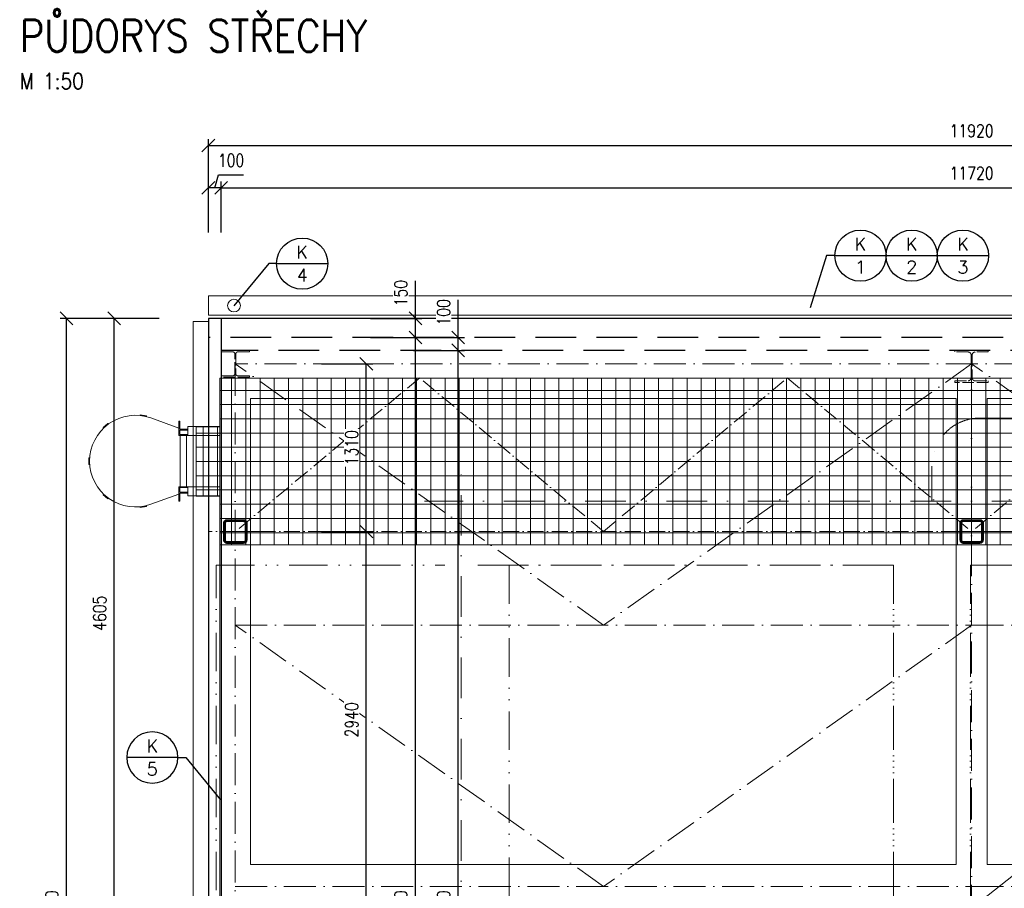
# Model space of a CAD drawing. Header units: millimetres. Extents: x 915 to 59085, y -9222 to 43090.
# Tile 76 of 79: x 2275 to 9964, y 36306 to 43090. Entities that reach past the tile are written whole.
import ezdxf
from ezdxf.enums import TextEntityAlignment as Align

# ---------------------------------------------------------------- set-up
doc = ezdxf.new("R2010")
doc.units = ezdxf.units.MM
doc.header["$LTSCALE"] = 50
for name, pattern in [('A_CARA_15', [7.6, 5, -1.3, 0, -1.3]), ('A_CARA_16', [11.4, 6, -1.8, 0, -1.8, 0, -1.8]), ('ACAD_ISO02W100', [15, 12, -3]), ('DASHDOT', [25.4, 12.7, -6.35, 0, -6.35]), ('HIDDEN', [9.525, 6.35, -3.175])]:
    doc.linetypes.add(name, pattern=pattern)
doc.layers.get('Defpoints').update_dxf_attribs({"color": 132})
for name, color, linetype, lineweight in [('CA_KOTY', 3, 'Continuous', 25), ('CA_NEVHRA', 3, 'HIDDEN', 25), ('CA_OK18', 5, 'Continuous', 18), ('CA_OK35', 62, 'Continuous', 35), ('CA_OSY', 5, 'A_CARA_15', 18), ('CA_POHHRA18', 8, 'Continuous', 18), ('CA_POHHRA25', 7, 'Continuous', 25), ('CA_PSVBUB', 3, 'Continuous', 25), ('CA_SRAFY', 9, 'Continuous', 13), ('CA_TEXT5', 1, 'Continuous', 50), ('CA_TG', 9, 'A_CARA_16', 13)]:
    doc.layers.add(name, color=color, linetype=linetype, lineweight=lineweight)
doc.styles.add('ROMANS', font='romans.shx', dxfattribs={"width": 0.8})
doc.styles.get("Standard").update_dxf_attribs({"font": 'romans.shx'})
doc.dimstyles.new('A-50_(2.5)', dxfattribs={"dimscale": 50, "dimtxt": 2, "dimasz": 2, "dimexe": 1, "dimexo": 2, "dimgap": 0, "dimtad": 0, "dimdec": 0, "dimrnd": 1, "dimtxsty": 'ROMANS', "dimblk1": 'OBLIQUE', "dimblk2": 'OBLIQUE', "dimsah": 1, "dimcen": 2, "dimclrd": 256, "dimclre": 256, "dimclrt": 256, "dimadec": 1, "dimazin": 2, "dimtfac": 0.714286, "dimtdec": 0, "dimtmove": 0, "dimatfit": 3, "dimldrblk": 'DOTSMALL', "dimfxl": 7, "dimfxlon": 1, "dimtvp": 1.142857, "dimtfill": 1, "dimtolj": 1, "dimlwd": -1, "dimlwe": -1, "dimarcsym": 0})

# ---------------------------------------------------------------- blocks, each defined once
blk = doc.blocks.new('_Oblique')
at = {"color": 0, "linetype": 'ByBlock', "lineweight": -2}
blk.add_line((-0.5, -0.5), (0.5, 0.5), dxfattribs=at)
blk = doc.blocks.new('*D54')
at = {"layer": 'CA_KOTY', "transparency": 16777216}
for p, q in [((5350, 40507.1), (5750, 40507.1)), ((5700, 31797.1), (5700, 40507.1)), ((5350, 31797.1), (5750, 31797.1))]:
    blk.add_line(p, q, dxfattribs=at)
at = {"layer": 'Defpoints', "color": 0, "transparency": 16777216}
for p in [(3848.8, 40507.1), (5700, 40507.1), (3848.8, 31797.1)]:
    blk.add_point(p, dxfattribs=at)
at = {"layer": 'CA_KOTY', "transparency": 16777216, "xscale": 100, "yscale": 100, "zscale": 100}
for p, rotation in [((5700, 40507.1), 90), ((5700, 31797.1), 270)]:
    blk.add_blockref('_Oblique', p, dxfattribs=dict(at, rotation=rotation))
at = {"layer": 'CA_KOTY', "transparency": 16777216, "insert": (5585.7, 36152.1), "char_height": 100, "attachment_point": 5, "rotation": 90, "style": 'ROMANS', "bg_fill": 3, "box_fill_scale": 1.1, "bg_fill_color": 256, "bg_fill_true_color": 13158600, "bg_fill_transparency": 0}
blk.add_mtext('\\A1;8710', dxfattribs=at)
blk = doc.blocks.new('_DotSmall')
at = {"color": 0, "linetype": 'ByBlock', "const_width": 0.5}
blk.add_lwpolyline([(-0.0625, 0, 1), (0.0625, 0, 1)], format="xyb", close=True, dxfattribs=at)
blk = doc.blocks.new('*D55')
at = {"layer": 'CA_KOTY', "transparency": 16777216}
for p, q in [((5700, 40607.1), (5700, 40901.4)), ((5350, 40607.1), (5750, 40607.1)), ((5700, 40507.1), (5700, 40607.1)), ((5350, 40507.1), (5750, 40507.1))]:
    blk.add_line(p, q, dxfattribs=at)
at = {"layer": 'Defpoints', "color": 0, "transparency": 16777216}
for p in [(3748.8, 40607.1), (5700, 40607.1), (3848.8, 40507.1)]:
    blk.add_point(p, dxfattribs=at)
at = {"layer": 'CA_KOTY', "transparency": 16777216, "xscale": 100, "yscale": 100, "zscale": 100}
for p, rotation in [((5700, 40607.1), 90), ((5700, 40507.1), 270)]:
    blk.add_blockref('_Oblique', p, dxfattribs=dict(at, rotation=rotation))
at = {"layer": 'CA_KOTY', "transparency": 16777216, "insert": (5585.7, 40804.3), "char_height": 100, "attachment_point": 5, "rotation": 90, "style": 'ROMANS', "bg_fill": 3, "box_fill_scale": 1.1, "bg_fill_color": 256, "bg_fill_true_color": 13158600, "bg_fill_transparency": 0}
blk.add_mtext('\\A1;100', dxfattribs=at)
blk = doc.blocks.new('*D49')
at = {"layer": 'CA_KOTY', "transparency": 16777216}
for p, q in [((2991.1, 40757.1), (2591.1, 40757.1)), ((2641.1, 31547.1), (2641.1, 40757.1)), ((2991.1, 31547.1), (2591.1, 31547.1))]:
    blk.add_line(p, q, dxfattribs=at)
at = {"layer": 'Defpoints', "color": 0, "transparency": 16777216}
for p in [(2641.1, 40757.1), (3748.8, 40757.1), (3748.8, 31547.1)]:
    blk.add_point(p, dxfattribs=at)
at = {"layer": 'CA_KOTY', "transparency": 16777216, "xscale": 100, "yscale": 100, "zscale": 100}
for p, rotation in [((2641.1, 40757.1), 90), ((2641.1, 31547.1), 270)]:
    blk.add_blockref('_Oblique', p, dxfattribs=dict(at, rotation=rotation))
at = {"layer": 'CA_KOTY', "transparency": 16777216, "insert": (2526.8, 36152.1), "char_height": 100, "attachment_point": 5, "rotation": 90, "style": 'ROMANS', "bg_fill": 3, "box_fill_scale": 1.1, "bg_fill_color": 256, "bg_fill_true_color": 13158600, "bg_fill_transparency": 0}
blk.add_mtext('\\A1;9210', dxfattribs=at)
blk = doc.blocks.new('*D50')
at = {"layer": 'CA_KOTY', "transparency": 16777216}
for p, q in [((3848.8, 41427), (3848.8, 41827)), ((15568.8, 41427), (15568.8, 41827)), ((3848.8, 41777), (15568.8, 41777))]:
    blk.add_line(p, q, dxfattribs=at)
at = {"layer": 'Defpoints', "color": 0, "transparency": 16777216}
for p in [(15568.8, 41777), (3848.8, 40507.1), (15568.8, 40507.1)]:
    blk.add_point(p, dxfattribs=at)
at = {"layer": 'CA_KOTY', "transparency": 16777216, "xscale": 100, "yscale": 100, "zscale": 100, "rotation": 180}
blk.add_blockref('_Oblique', (3848.8, 41777), dxfattribs=at)
at = {"layer": 'CA_KOTY', "transparency": 16777216, "xscale": 100, "yscale": 100, "zscale": 100}
blk.add_blockref('_Oblique', (15568.8, 41777), dxfattribs=at)
at = {"layer": 'CA_KOTY', "transparency": 16777216, "insert": (9708.8, 41891.3), "char_height": 100, "attachment_point": 5, "style": 'ROMANS', "bg_fill": 3, "box_fill_scale": 1.1, "bg_fill_color": 256, "bg_fill_true_color": 13158600, "bg_fill_transparency": 0}
blk.add_mtext('\\A1;11720', dxfattribs=at)
blk = doc.blocks.new('*D52')
at = {"layer": 'CA_KOTY', "transparency": 16777216}
for p, q in [((3748.8, 41427), (3748.8, 41827)), ((3798.8, 41777), (3828.8, 41877)), ((3828.8, 41877), (4023, 41877)), ((3848.8, 41427), (3848.8, 41827)), ((3848.8, 41777), (3748.8, 41777))]:
    blk.add_line(p, q, dxfattribs=at)
at = {"layer": 'Defpoints', "color": 0, "transparency": 16777216}
for p in [(3748.8, 41777), (3748.8, 40607.1), (3848.8, 40507.1)]:
    blk.add_point(p, dxfattribs=at)
at = {"layer": 'CA_KOTY', "transparency": 16777216, "xscale": 100, "yscale": 100, "zscale": 100, "rotation": 180}
blk.add_blockref('_Oblique', (3748.8, 41777), dxfattribs=at)
at = {"layer": 'CA_KOTY', "transparency": 16777216, "xscale": 100, "yscale": 100, "zscale": 100}
blk.add_blockref('_Oblique', (3848.8, 41777), dxfattribs=at)
at = {"layer": 'CA_KOTY', "transparency": 16777216, "insert": (3925.9, 41991.3), "char_height": 100, "attachment_point": 5, "style": 'ROMANS', "bg_fill": 3, "box_fill_scale": 1.1, "bg_fill_color": 256, "bg_fill_true_color": 13158600, "bg_fill_transparency": 0}
blk.add_mtext('\\A1;100', dxfattribs=at)
blk = doc.blocks.new('*D53')
at = {"layer": 'CA_KOTY', "transparency": 16777216}
for p, q in [((3748.8, 41757.7), (3748.8, 42157.7)), ((15668.8, 41757.7), (15668.8, 42157.7)), ((3748.8, 42107.7), (15668.8, 42107.7))]:
    blk.add_line(p, q, dxfattribs=at)
at = {"layer": 'Defpoints', "color": 0, "transparency": 16777216}
for p in [(15668.8, 42107.7), (3748.8, 40607.1), (15668.8, 40607.1)]:
    blk.add_point(p, dxfattribs=at)
at = {"layer": 'CA_KOTY', "transparency": 16777216, "xscale": 100, "yscale": 100, "zscale": 100, "rotation": 180}
blk.add_blockref('_Oblique', (3748.8, 42107.7), dxfattribs=at)
at = {"layer": 'CA_KOTY', "transparency": 16777216, "xscale": 100, "yscale": 100, "zscale": 100}
blk.add_blockref('_Oblique', (15668.8, 42107.7), dxfattribs=at)
at = {"layer": 'CA_KOTY', "transparency": 16777216, "insert": (9708.8, 42222), "char_height": 100, "attachment_point": 5, "style": 'ROMANS', "bg_fill": 3, "box_fill_scale": 1.1, "bg_fill_color": 256, "bg_fill_true_color": 13158600, "bg_fill_transparency": 0}
blk.add_mtext('\\A1;11920', dxfattribs=at)
blk = doc.blocks.new('*D64')
at = {"layer": 'CA_KOTY', "transparency": 16777216}
for p, q in [((3363.7, 40757.1), (2963.7, 40757.1)), ((3013.7, 36152.1), (3013.7, 40757.1)), ((3363.7, 36152.1), (2963.7, 36152.1))]:
    blk.add_line(p, q, dxfattribs=at)
at = {"layer": 'Defpoints', "color": 0, "transparency": 16777216}
for p in [(3013.7, 40757.1), (3748.8, 40757.1), (3958.8, 36152.1)]:
    blk.add_point(p, dxfattribs=at)
at = {"layer": 'CA_KOTY', "transparency": 16777216, "xscale": 100, "yscale": 100, "zscale": 100}
for p, rotation in [((3013.7, 40757.1), 90), ((3013.7, 36152.1), 270)]:
    blk.add_blockref('_Oblique', p, dxfattribs=dict(at, rotation=rotation))
at = {"layer": 'CA_KOTY', "transparency": 16777216, "insert": (2899.5, 38454.6), "char_height": 100, "attachment_point": 5, "rotation": 90, "style": 'ROMANS', "bg_fill": 3, "box_fill_scale": 1.1, "bg_fill_color": 256, "bg_fill_true_color": 13158600, "bg_fill_transparency": 0}
blk.add_mtext('\\A1;4605', dxfattribs=at)
blk = doc.blocks.new('*D72')
at = {"layer": 'CA_KOTY', "transparency": 16777216}
for p, q in [((4631.7, 39092.1), (5031.7, 39092.1)), ((4981.7, 36152.1), (4981.7, 39092.1)), ((4631.7, 36152.1), (5031.7, 36152.1))]:
    blk.add_line(p, q, dxfattribs=at)
at = {"layer": 'Defpoints', "color": 0, "transparency": 16777216}
for p in [(3958.8, 39092.1), (4981.7, 39092.1), (4000.8, 36152.1)]:
    blk.add_point(p, dxfattribs=at)
at = {"layer": 'CA_KOTY', "transparency": 16777216, "xscale": 100, "yscale": 100, "zscale": 100}
for p, rotation in [((4981.7, 39092.1), 90), ((4981.7, 36152.1), 270)]:
    blk.add_blockref('_Oblique', p, dxfattribs=dict(at, rotation=rotation))
at = {"layer": 'CA_KOTY', "transparency": 16777216, "insert": (4867.4, 37622.1), "char_height": 100, "attachment_point": 5, "rotation": 90, "style": 'ROMANS', "bg_fill": 3, "box_fill_scale": 1.1, "bg_fill_color": 256, "bg_fill_true_color": 13158600, "bg_fill_transparency": 0}
blk.add_mtext('\\A1;2940', dxfattribs=at)
blk = doc.blocks.new('*D73')
at = {"layer": 'CA_KOTY', "transparency": 16777216}
for p, q in [((4631.7, 40402.1), (5031.7, 40402.1)), ((4981.7, 39092.1), (4981.7, 40402.1)), ((4631.7, 39092.1), (5031.7, 39092.1))]:
    blk.add_line(p, q, dxfattribs=at)
at = {"layer": 'Defpoints', "color": 0, "transparency": 16777216}
for p in [(3958.8, 40402.1), (4981.7, 40402.1), (3958.8, 39092.1)]:
    blk.add_point(p, dxfattribs=at)
at = {"layer": 'CA_KOTY', "transparency": 16777216, "xscale": 100, "yscale": 100, "zscale": 100}
for p, rotation in [((4981.7, 40402.1), 90), ((4981.7, 39092.1), 270)]:
    blk.add_blockref('_Oblique', p, dxfattribs=dict(at, rotation=rotation))
at = {"layer": 'CA_KOTY', "transparency": 16777216, "insert": (4867.4, 39747.1), "char_height": 100, "attachment_point": 5, "rotation": 90, "style": 'ROMANS', "bg_fill": 3, "box_fill_scale": 1.1, "bg_fill_color": 256, "bg_fill_true_color": 13158600, "bg_fill_transparency": 0}
blk.add_mtext('\\A1;1310', dxfattribs=at)
blk = doc.blocks.new('tg_střecha')
at = {"linetype": 'DASHDOT', "ltscale": 0.5}
for p, q in [((5815, -423.1), (11075, -423.1)), ((1765, -4517), (1765, -786.5)), ((5440, -1073.1), (5440, -798.1)), ((9401.6, -1073.1), (1478.4, -1073.1))]:
    blk.add_line(p, q, dxfattribs=at)
for points in [[(1893, -1573.1), (5140, -1573.1), (5140, -6961.1), (-150, -6961.1), (-150, -1573.1), (1637, -1573.1)], [(8987, -1573.1), (5740, -1573.1), (5740, -6961.1), (11030, -6961.1), (11030, -1573.1), (9243, -1573.1)]]:
    blk.add_lwpolyline(points)
for points in [[(2140, -6961.1), (5140, -6961.1), (5140, -1573.1), (2140, -1573.1)], [(5740, -1573.1), (8740, -1573.1), (8740, -6961.1), (5740, -6961.1)]]:
    blk.add_lwpolyline(points, close=True)
blk.add_arc((5815, -798.1), 375, 89.99952, 179.99952, dxfattribs=at)
blk = doc.blocks.new('VYROBEK')
blk.add_line((-2, 0), (2, 0))
blk.add_circle((0, 0), 2)
for tag, p in [('ZNACKA', (0, 0.4)), ('TYP', (0, -1.4))]:
    blk.add_attdef(tag, text='', height=1).set_placement(p, align=Align.CENTER)
blk = doc.blocks.new('*D99')
at = {"layer": 'CA_KOTY', "transparency": 16777216}
for p, q in [((5015.9, 40607.1), (5415.9, 40607.1)), ((5365.9, 31697.1), (5365.9, 40607.1)), ((5015.9, 31697.1), (5415.9, 31697.1))]:
    blk.add_line(p, q, dxfattribs=at)
at = {"layer": 'Defpoints', "color": 0, "transparency": 16777216}
for p in [(3848.8, 40607.1), (5365.9, 40607.1), (3848.8, 31697.1)]:
    blk.add_point(p, dxfattribs=at)
at = {"layer": 'CA_KOTY', "transparency": 16777216, "xscale": 100, "yscale": 100, "zscale": 100}
for p, rotation in [((5365.9, 40607.1), 90), ((5365.9, 31697.1), 270)]:
    blk.add_blockref('_Oblique', p, dxfattribs=dict(at, rotation=rotation))
at = {"layer": 'CA_KOTY', "transparency": 16777216, "insert": (5251.6, 36152.1), "char_height": 100, "attachment_point": 5, "rotation": 90, "style": 'ROMANS', "bg_fill": 3, "box_fill_scale": 1.1, "bg_fill_color": 256, "bg_fill_true_color": 13158600, "bg_fill_transparency": 0}
blk.add_mtext('\\A1;8910', dxfattribs=at)
blk = doc.blocks.new('*D100')
at = {"layer": 'CA_KOTY', "transparency": 16777216}
for p, q in [((5365.9, 40757.1), (5365.9, 41051.4)), ((5015.9, 40757.1), (5415.9, 40757.1)), ((5365.9, 40607.1), (5365.9, 40757.1)), ((5015.9, 40607.1), (5415.9, 40607.1))]:
    blk.add_line(p, q, dxfattribs=at)
at = {"layer": 'Defpoints', "color": 0, "transparency": 16777216}
for p in [(3848.8, 40757.1), (5365.9, 40757.1), (3848.8, 40607.1)]:
    blk.add_point(p, dxfattribs=at)
at = {"layer": 'CA_KOTY', "transparency": 16777216, "xscale": 100, "yscale": 100, "zscale": 100}
for p, rotation in [((5365.9, 40757.1), 90), ((5365.9, 40607.1), 270)]:
    blk.add_blockref('_Oblique', p, dxfattribs=dict(at, rotation=rotation))
at = {"layer": 'CA_KOTY', "transparency": 16777216, "insert": (5251.6, 40954.3), "char_height": 100, "attachment_point": 5, "rotation": 90, "style": 'ROMANS', "bg_fill": 3, "box_fill_scale": 1.1, "bg_fill_color": 256, "bg_fill_true_color": 13158600, "bg_fill_transparency": 0}
blk.add_mtext('\\A1;150', dxfattribs=at)

msp = doc.modelspace()

# ---------------------------------------------------------------- hatches: boundary and pattern name
at = {"layer": 'CA_SRAFY'}
h = msp.add_hatch(dxfattribs=at)
h.set_pattern_fill('NET', color=252, scale=35, angle=-90, style=0)
h.set_pattern_definition([(270, (9708.76, 39639.12), (111.125, 0), []), (360, (9708.76, 39639.12), (7e-15, 111.125), [])])
h.paths.add_polyline_path([(3838.76, 40289.12), (3838.76, 39909.12), (3653.76, 39909.12), (3653.76, 39369.12), (3838.76, 39369.12), (3838.76, 38989.12), (15578.76, 38989.12), (15578.76, 40289.12)])

# ---------------------------------------------------------------- linework, layer by layer
at = {"layer": 'CA_NEVHRA'}
for points in [[(3748.76, 31697.12), (15668.76, 31697.12), (15668.76, 40607.12), (3748.76, 40607.12)], [(3848.76, 31797.12), (15568.76, 31797.12), (15568.76, 40507.12), (3848.76, 40507.12)]]:
    msp.add_lwpolyline(points, close=True, dxfattribs=at)
at = {"layer": 'CA_OK18', "linetype": 'ACAD_ISO02W100', "ltscale": 0.15}
for points in [[(4068.76, 40496.12), (3980.26, 40496.12, 0.4142136), (3962.26, 40478.12), (3962.26, 40326.12, 0.4142136), (3980.26, 40308.12), (4068.76, 40308.12), (4068.76, 40297.12), (3848.76, 40297.12), (3848.76, 40308.12), (3937.26, 40308.12, 0.4142136), (3955.26, 40326.12), (3955.26, 40478.12, 0.4142136), (3937.26, 40496.12), (3848.76, 40496.12), (3848.76, 40507.12), (4068.76, 40507.12), (4068.76, 40496.12)], [(9736.51, 40269.62), (9838.76, 40269.62), (9838.76, 40257.12), (9578.76, 40257.12), (9578.76, 40269.62), (9681.01, 40269.62, 0.4142136), (9705.01, 40293.62), (9705.01, 40470.62, 0.4142136), (9681.01, 40494.62), (9578.76, 40494.62), (9578.76, 40507.12), (9838.76, 40507.12), (9838.76, 40494.62), (9736.51, 40494.62, 0.4142136), (9712.51, 40470.62), (9712.51, 40293.62, 0.4142136), (9736.51, 40269.62)]]:
    msp.add_lwpolyline(points, format="xyb", close=True, dxfattribs=at)
at = {"layer": 'CA_OK18', "elevation": -362570}
msp.add_lwpolyline([(3838.76, 40289.12), (3838.76, 39909.12), (3653.76, 39909.12), (3653.76, 39369.12), (3838.76, 39369.12), (3838.76, 38989.12), (15578.76, 38989.12), (15578.76, 40289.12), (3838.76, 40289.12)], close=True, dxfattribs=at)
at = {"layer": 'CA_OK18'}
for points in [[(3838.76, 33592.12), (15578.76, 33592.12), (15578.76, 40289.12), (3838.76, 40289.12)], [(9588.76, 36492.12), (4078.76, 36492.12), (4078.76, 40132.12), (9588.76, 40132.12)], [(15338.76, 36492.12), (9828.76, 36492.12), (9828.76, 40132.12), (15338.76, 40132.12)], [(3217.17, 40003.95), (3266.41, 39995.26), (3265.54, 39990.34), (3216.3, 39999.02)], [(2926.27, 39904.13), (2964.58, 39936.26), (2967.79, 39932.43), (2929.49, 39900.3)], [(3588.76, 39891.88), (3525.76, 39891.88), (3525.76, 39955.14), (3518.76, 39955.14), (3518.76, 39842.12), (3588.76, 39842.12), (3588.76, 39849.09), (3525.76, 39849.09), (3525.76, 39884.85), (3588.76, 39884.85)], [(3588.76, 39912.12), (3838.76, 39912.12), (3838.76, 39842.12), (3588.76, 39842.12)], [(3528.76, 39442.12), (3578.76, 39442.12), (3578.76, 39842.12), (3528.76, 39842.12)], [(2815.76, 39667.12), (2815.76, 39617.12), (2820.76, 39617.12), (2820.76, 39667.12)], [(3588.76, 39392.36), (3525.76, 39392.36), (3525.76, 39329.1), (3518.76, 39329.1), (3518.76, 39442.12), (3588.76, 39442.12), (3588.76, 39435.15), (3525.76, 39435.15), (3525.76, 39399.39), (3588.76, 39399.39)], [(3588.76, 39372.12), (3838.76, 39372.12), (3838.76, 39442.12), (3588.76, 39442.12)], [(2926.27, 39380.12), (2964.58, 39347.98), (2967.79, 39351.81), (2929.49, 39383.95)], [(3217.17, 39280.29), (3266.41, 39288.98), (3265.54, 39293.9), (3216.3, 39285.22)]]:
    msp.add_lwpolyline(points, close=True, dxfattribs=at)
msp.add_lwpolyline([(3518.76, 39383.62), (3299.46, 39305.08, -0.5189577), (2820.76, 39642.15, -0.518905), (3299.46, 39979.16), (3518.76, 39900.62)], format="xyb", dxfattribs=at)
at = {"layer": 'CA_OK35', "elevation": -313100}
for points in [[(3893.76, 39182.12, 0.4142136), (3868.76, 39157.12), (3868.76, 39027.12, 0.4142136), (3893.76, 39002.12), (4023.76, 39002.12, 0.4142136), (4048.76, 39027.12), (4048.76, 39157.12, 0.4142136), (4023.76, 39182.12), (3893.76, 39182.12, 0.4142136)], [(3893.76, 39172.12), (4023.76, 39172.12, -0.4142136), (4038.76, 39157.12), (4038.76, 39027.12, -0.4142136), (4023.76, 39012.12), (3893.76, 39012.12, -0.4142136), (3878.76, 39027.12), (3878.76, 39157.12, -0.4142136), (3893.76, 39172.12)], [(9643.76, 39182.12, 0.4142136), (9618.76, 39157.12), (9618.76, 39027.12, 0.4142136), (9643.76, 39002.12), (9773.76, 39002.12, 0.4142136), (9798.76, 39027.12), (9798.76, 39157.12, 0.4142136), (9773.76, 39182.12), (9643.76, 39182.12, 0.4142136)], [(9643.76, 39172.12), (9773.76, 39172.12, -0.4142136), (9788.76, 39157.12), (9788.76, 39027.12, -0.4142136), (9773.76, 39012.12), (9643.76, 39012.12, -0.4142136), (9628.76, 39027.12), (9628.76, 39157.12, -0.4142136), (9643.76, 39172.12)]]:
    msp.add_lwpolyline(points, format="xyb", close=True, dxfattribs=at)
at = {"layer": 'CA_OSY'}
for p, q in [((6833.76, 38361.14), (3958.76, 40402.12)), ((9708.76, 40402.12), (6833.76, 38361.14)), ((9708.76, 31902.12), (9708.76, 40402.12)), ((12583.76, 38361.14), (9708.76, 40402.12)), ((6833.76, 36320.16), (3958.76, 38361.14)), ((3958.76, 38361.14), (9708.76, 38361.14)), ((9708.76, 38361.14), (6833.76, 36320.16)), ((9708.76, 38361.14), (15458.76, 38361.14)), ((3958.76, 36320.16), (9708.76, 36320.16)), ((9708.76, 36320.16), (15458.76, 36320.16))]:
    msp.add_line(p, q, dxfattribs=at)
at = {"layer": 'CA_OSY', "ltscale": 0.5}
for p, q in [((5398.76, 40292.12), (3958.76, 39092.12)), ((6833.76, 39092.12), (5398.76, 40292.12)), ((6833.76, 39092.12), (8268.76, 40292.12)), ((8268.76, 40292.12), (9708.76, 39092.12)), ((11148.76, 40292.12), (9708.76, 39092.12)), ((4158.76, 39092.12), (3758.76, 39092.12)), ((3958.76, 39092.12), (9708.76, 39092.12)), ((9908.76, 39092.12), (9508.76, 39092.12)), ((9708.76, 39092.12), (15458.76, 39092.12))]:
    msp.add_line(p, q, dxfattribs=at)
at = {"layer": 'CA_OSY'}
msp.add_lwpolyline([(3958.76, 31902.12), (15458.76, 31902.12), (15458.76, 40402.12), (3958.76, 40402.12)], close=True, dxfattribs=at)
at = {"layer": 'CA_POHHRA18'}
msp.add_line((3848.76, 31547.12), (10431.69, 36720.23), dxfattribs=at)
msp.add_lwpolyline([(3748.76, 40782.12), (15668.76, 40782.12), (15668.76, 40932.12), (3748.76, 40932.12)], close=True, dxfattribs=at)
msp.add_lwpolyline([(3748.76, 40732.12), (3628.76, 40732.12), (3628.76, 31572.12), (3748.76, 31572.12)], dxfattribs=at)
msp.add_circle((3948.76, 40857.12), 50, dxfattribs=at)
at = {"layer": 'CA_POHHRA25'}
msp.add_line((3848.76, 40757.12), (3848.76, 31547.12), dxfattribs=at)
msp.add_lwpolyline([(3748.76, 31547.12), (15668.76, 31547.12), (15668.76, 40757.12), (3748.76, 40757.12)], close=True, dxfattribs=at)
at = {"layer": 'CA_PSVBUB'}
for points in [[(8640.84, 41247.15), (8574.98, 41247.15), (8447.75, 40839.17)], [(4281.49, 41184.54), (4219.77, 41184.54), (3948.76, 40854.29)], [(3510.8, 37327.94), (3572.52, 37327.94), (3843.54, 36997.68)]]:
    msp.add_lwpolyline(points, dxfattribs=at)

# ---------------------------------------------------------------- block references
at = {"layer": 'CA_PSVBUB', "xscale": 100, "yscale": 100, "zscale": 100}
for p, values in [((8840.84, 41247.15), {'ZNACKA': 'K', 'TYP': '1'}), ((9240.84, 41247.15), {'ZNACKA': 'K', 'TYP': '2'}), ((9640.84, 41247.15), {'ZNACKA': 'K', 'TYP': '3'}), ((4481.49, 41184.54), {'ZNACKA': 'K', 'TYP': '4'})]:
    msp.add_blockref('VYROBEK', p, dxfattribs=at).add_auto_attribs(values)
at = {"layer": 'CA_PSVBUB'}
ref = msp.add_blockref('VYROBEK', (3310.8, 37327.94), dxfattribs=dict(at, xscale=-100, yscale=100, zscale=100))
ref.add_attrib('ZNACKA', 'K', dxfattribs={"layer": '0', "height": 100}).set_placement((3310.8, 37367.94), align=Align.CENTER)
ref.add_attrib('TYP', '5', dxfattribs={"layer": '0', "height": 100}).set_placement((3310.8, 37187.94), align=Align.CENTER)
at = {"layer": 'CA_TG'}
msp.add_blockref('tg_střecha', (3958.76, 40401.74), dxfattribs=at)

# ---------------------------------------------------------------- texts
at = {"layer": 'CA_TEXT5', "insert": (2275.39, 43089.76), "char_height": 250, "width": 4.547473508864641e-12, "attachment_point": 1, "style": 'ROMANS'}
msp.add_mtext('\\pxql;{\\W0.85;PŮDORYS STŘECHY\\P\\H0.5x;\\C7;M 1:50}', dxfattribs=at)

# ---------------------------------------------------------------- next in the draw order: dimensions: what is measured, and where the dimension line sits
at = {"layer": 'CA_KOTY'}
dim = msp.add_linear_dim(base=(5700, 40507.12), p1=(3848.76, 31797.12), p2=(3848.76, 40507.12), angle=90, dimstyle='A-50_(2.5)', dxfattribs=at)
dim.commit()
dim.dimension.update_dxf_attribs({"geometry": '*D54', "text_midpoint": (5585.71, 36152.12)})

# ---------------------------------------------------------------- next in the draw order: dimensions: what is measured, and where the dimension line sits
dim = msp.add_linear_dim(base=(5700, 40607.12), p1=(3848.76, 40507.12), p2=(3748.76, 40607.12), angle=90, dimstyle='A-50_(2.5)', dxfattribs=at)
dim.commit()
dim.dimension.update_dxf_attribs({"geometry": '*D55', "text_midpoint": (5585.71, 40804.26)})

# ---------------------------------------------------------------- next in the draw order: dimensions: what is measured, and where the dimension line sits
dim = msp.add_linear_dim(base=(15568.76, 41776.97), p1=(3848.76, 40507.12), p2=(15568.76, 40507.12), dimstyle='A-50_(2.5)', dxfattribs=at)
dim.commit()
dim.dimension.update_dxf_attribs({"geometry": '*D50', "text_midpoint": (9708.76, 41891.25)})
dim = msp.add_linear_dim(base=(2641.11, 40757.12), p1=(3748.76, 31547.12), p2=(3748.76, 40757.12), angle=90, dimstyle='A-50_(2.5)', dxfattribs=at)
dim.commit()
dim.dimension.update_dxf_attribs({"geometry": '*D49', "text_midpoint": (2526.82, 36152.12)})

# ---------------------------------------------------------------- next in the draw order: dimensions: what is measured, and where the dimension line sits
dim = msp.add_linear_dim(base=(3748.76, 41776.97), p1=(3848.76, 40507.12), p2=(3748.76, 40607.12), dimstyle='A-50_(2.5)', override={"dimtmove": 1}, dxfattribs=at)
dim.commit()
dim.dimension.update_dxf_attribs({"geometry": '*D52', "text_midpoint": (3828.76, 41991.25)})

# ---------------------------------------------------------------- next in the draw order: dimensions: what is measured, and where the dimension line sits
dim = msp.add_linear_dim(base=(15668.76, 42107.67), p1=(3748.76, 40607.12), p2=(15668.76, 40607.12), dimstyle='A-50_(2.5)', dxfattribs=at)
dim.commit()
dim.dimension.update_dxf_attribs({"geometry": '*D53', "text_midpoint": (9708.76, 42221.95)})

# ---------------------------------------------------------------- next in the draw order: dimensions: what is measured, and where the dimension line sits
dim = msp.add_linear_dim(base=(3013.74, 40757.12), p1=(3958.76, 36152.12), p2=(3748.76, 40757.12), angle=90, dimstyle='A-50_(2.5)', dxfattribs=at)
dim.commit()
dim.dimension.update_dxf_attribs({"geometry": '*D64', "text_midpoint": (2899.45, 38454.62)})

# ---------------------------------------------------------------- next in the draw order: dimensions: what is measured, and where the dimension line sits
dim = msp.add_linear_dim(base=(4981.68, 39092.12), p1=(4000.76, 36152.12), p2=(3958.76, 39092.12), angle=90, dimstyle='A-50_(2.5)', override={"dimtmove": 1}, dxfattribs=at)
dim.commit()
dim.dimension.update_dxf_attribs({"geometry": '*D72', "text_midpoint": (4867.4, 37622.12)})

# ---------------------------------------------------------------- next in the draw order: dimensions: what is measured, and where the dimension line sits
dim = msp.add_linear_dim(base=(4981.68, 40402.12), p1=(3958.76, 39092.12), p2=(3958.76, 40402.12), angle=90, dimstyle='A-50_(2.5)', override={"dimtmove": 1}, dxfattribs=at)
dim.commit()
dim.dimension.update_dxf_attribs({"geometry": '*D73', "text_midpoint": (4867.4, 39747.12)})

# ---------------------------------------------------------------- next in the draw order: dimensions: what is measured, and where the dimension line sits
dim = msp.add_linear_dim(base=(5365.87, 40607.12), p1=(3848.76, 31697.12), p2=(3848.76, 40607.12), angle=90, dimstyle='A-50_(2.5)', dxfattribs=at)
dim.commit()
dim.dimension.update_dxf_attribs({"geometry": '*D99', "text_midpoint": (5251.59, 36152.12)})

# ---------------------------------------------------------------- next in the draw order: dimensions: what is measured, and where the dimension line sits
dim = msp.add_linear_dim(base=(5365.87, 40757.12), p1=(3848.76, 40607.12), p2=(3848.76, 40757.12), angle=90, dimstyle='A-50_(2.5)', dxfattribs=at)
dim.commit()
dim.dimension.update_dxf_attribs({"geometry": '*D100', "text_midpoint": (5251.59, 40954.26)})

doc.saveas('drawing.dxf')
